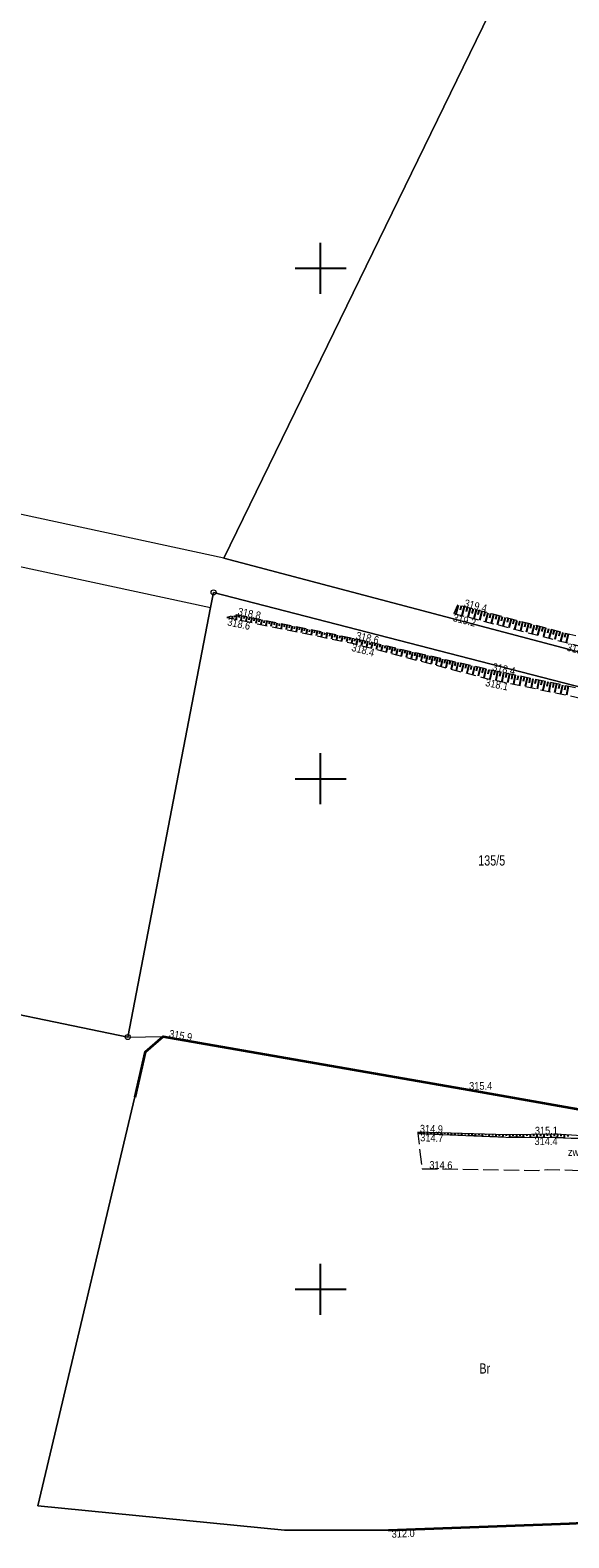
# Model space of a CAD drawing. Header units: metres. Extents: x 7423100 to 7431699, y 5527887 to 5533362.
# Tile 13 of 114: x 7427672 to 7427724, y 5529726 to 5529873. Entities that reach past the tile are written whole.
import ezdxf
from ezdxf.enums import TextEntityAlignment as Align

# ---------------------------------------------------------------- set-up
doc = ezdxf.new("R2010")
doc.units = ezdxf.units.M
doc.header["$MEASUREMENT"] = 0
for name, pattern in [('1.0_0.5', [1.5, 1, -0.5]), ('1.5_0.5', [2, 1.5, -0.5]), ('219-500', [0])]:
    doc.linetypes.add(name, pattern=pattern)
doc.layers.get('0').update_dxf_attribs({"color": 2, "linetype": 'CONTINUOUS', "lineweight": 5})
for name, color, linetype in [('000 Inne (niezydentyfikowane)', 7, 'CONTINUOUS'), ('202-punkt graniczny', 7, 'CONTINUOUS'), ('203-punkt graniczny', 7, 'CONTINUOUS'), ('210-oznaczenie konturu użytku gruntowego', 7, 'CONTINUOUS'), ('211-numer działki ewidencyjnej', 7, 'CONTINUOUS'), ('218-kontur użytku gruntowego', 7, 'CONTINUOUS'), ('219-działka ewidencyjna', 7, 'CONTINUOUS'), ('obszar utwardzony', 7, 'CONTINUOUS'), ('obszar utwardzony-Atr17', 7, 'CONTINUOUS'), ('ogrodzenie trwałe', 7, 'CONTINUOUS'), ('pikieta naturalna', 7, 'CONTINUOUS'), ('pikieta naturalna-Atr2', 7, 'CONTINUOUS'), ('skarpa nieumocniona', 7, 'CONTINUOUS'), ('skarpa umocniona', 7, 'CONTINUOUS'), ('Wstawianie ramki sekcyjnej z opisem', 7, 'CONTINUOUS')]:
    doc.layers.add(name, color=color, linetype=linetype)
doc.styles.get("Standard").update_dxf_attribs({"font": 'Working1250.shx', "width": 0.75})
doc.linetypes.add('902-500', pattern='A,3.75,0,[1,ksztalty.shx,S=0.5,R=0,X=0,Y=0],3.75', length=7.5)

# ---------------------------------------------------------------- blocks, each defined once
blk = doc.blocks.new('203')
at = {"linetype": 'Continuous', "lineweight": 0}
h = blk.add_hatch(color=0, dxfattribs=at)
edge = h.paths.add_edge_path()
edge.add_arc((0, 0), 0.045, 0, 360)
blk = doc.blocks.new('202')
at = {"color": 0, "linetype": 'Continuous', "lineweight": 0}
blk.add_circle((0, 0), 0.25, dxfattribs=at)
blk = doc.blocks.new('PW01')
at = {"linetype": 'Continuous', "lineweight": 13}
h = blk.add_hatch(color=0, dxfattribs=at)
edge = h.paths.add_edge_path()
edge.add_arc((0, 0), 0.045, 0, 360)
blk = doc.blocks.new('RAMKA500K')
at = {"color": 0}
for p, q in [((97.5, 250), (102.5, 250)), ((100, 247.5), (100, 250)), ((100, 97.5), (100, 102.5)), ((97.5, 100), (102.5, 100)), ((100, 47.5), (100, 52.5)), ((97.5, 50), (102.5, 50)), ((100, 0), (100, 2.5)), ((97.5, 0), (102.5, 0))]:
    blk.add_line(p, q, dxfattribs=at)

msp = doc.modelspace()

# ---------------------------------------------------------------- linework, layer by layer
at = {"layer": '000 Inne (niezydentyfikowane)', "color": 7, "linetype": 'Continuous', "lineweight": 25, "flags": 128}
for points in [[(7427713.48, 5529817.01), (7427713.25, 5529816.14)], [(7427713.77, 5529816.93), (7427713.66, 5529816.5)], [(7427714.06, 5529816.86), (7427713.83, 5529815.99)], [(7427714.35, 5529816.78), (7427714.24, 5529816.35)], [(7427714.64, 5529816.7), (7427714.41, 5529815.84)], [(7427714.93, 5529816.63), (7427714.81, 5529816.19)], [(7427715.22, 5529816.55), (7427714.99, 5529815.69)], [(7427715.5, 5529816.48), (7427715.39, 5529816.04)], [(7427715.79, 5529816.4), (7427715.56, 5529815.54)], [(7427716.08, 5529816.32), (7427715.97, 5529815.89)], [(7427716.37, 5529816.25), (7427716.14, 5529815.39)], [(7427691.06, 5529815.86), (7427691.08, 5529815.8)], [(7427691.3, 5529815.93), (7427691.37, 5529815.68)], [(7427691.54, 5529816), (7427691.6, 5529815.81)], [(7427691.78, 5529816.05), (7427691.75, 5529815.6)], [(7427692.03, 5529816), (7427691.98, 5529815.78)], [(7427692.27, 5529815.95), (7427692.19, 5529815.51)], [(7427692.52, 5529815.9), (7427692.48, 5529815.68)], [(7427692.77, 5529815.85), (7427692.68, 5529815.41)], [(7427693.01, 5529815.8), (7427692.97, 5529815.58)], [(7427693.26, 5529815.75), (7427693.17, 5529815.31)], [(7427693.51, 5529815.7), (7427693.46, 5529815.48)], [(7427693.75, 5529815.65), (7427693.66, 5529815.21)], [(7427694, 5529815.6), (7427693.96, 5529815.38)], [(7427694.25, 5529815.55), (7427694.16, 5529815.11)], [(7427694.49, 5529815.5), (7427694.45, 5529815.28)], [(7427694.74, 5529815.45), (7427694.65, 5529815.01)], [(7427694.99, 5529815.4), (7427694.94, 5529815.18)], [(7427695.23, 5529815.35), (7427695.14, 5529814.91)], [(7427695.48, 5529815.3), (7427695.43, 5529815.08)], [(7427695.73, 5529815.25), (7427695.64, 5529814.81)], [(7427695.97, 5529815.2), (7427695.93, 5529814.98)], [(7427696.22, 5529815.15), (7427696.13, 5529814.71)], [(7427696.47, 5529815.1), (7427696.42, 5529814.88)], [(7427696.71, 5529815.05), (7427696.62, 5529814.61)], [(7427696.96, 5529815), (7427696.91, 5529814.78)], [(7427697.21, 5529814.95), (7427697.11, 5529814.51)], [(7427697.45, 5529814.9), (7427697.41, 5529814.68)], [(7427697.7, 5529814.85), (7427697.61, 5529814.4)], [(7427697.94, 5529814.8), (7427697.9, 5529814.58)], [(7427698.19, 5529814.75), (7427698.1, 5529814.3)], [(7427716.65, 5529816.17), (7427716.54, 5529815.74)], [(7427716.94, 5529816.1), (7427716.71, 5529815.24)], [(7427717.22, 5529816.02), (7427717.11, 5529815.59)], [(7427717.51, 5529815.95), (7427717.28, 5529815.09)], [(7427717.79, 5529815.87), (7427717.68, 5529815.45)], [(7427718.08, 5529815.8), (7427717.85, 5529814.94)], [(7427718.36, 5529815.72), (7427718.25, 5529815.3)], [(7427718.65, 5529815.65), (7427718.42, 5529814.8)], [(7427718.93, 5529815.57), (7427718.82, 5529815.15)], [(7427719.21, 5529815.5), (7427718.99, 5529814.65)], [(7427719.5, 5529815.42), (7427719.38, 5529815)], [(7427719.78, 5529815.35), (7427719.56, 5529814.5)], [(7427720.06, 5529815.28), (7427719.95, 5529814.85)], [(7427720.34, 5529815.2), (7427720.12, 5529814.36)], [(7427720.62, 5529815.13), (7427720.51, 5529814.71)], [(7427720.91, 5529815.05), (7427720.68, 5529814.21)], [(7427721.19, 5529814.98), (7427721.08, 5529814.56)], [(7427721.47, 5529814.91), (7427721.24, 5529814.06)], [(7427721.75, 5529814.83), (7427721.64, 5529814.41)], [(7427722.03, 5529814.76), (7427721.81, 5529813.92)], [(7427698.44, 5529814.7), (7427698.39, 5529814.48)], [(7427698.68, 5529814.65), (7427698.59, 5529814.2)], [(7427698.93, 5529814.6), (7427698.89, 5529814.38)], [(7427699.18, 5529814.55), (7427699.09, 5529814.1)], [(7427699.42, 5529814.5), (7427699.38, 5529814.28)], [(7427699.67, 5529814.45), (7427699.58, 5529814)], [(7427699.92, 5529814.4), (7427699.87, 5529814.18)], [(7427700.16, 5529814.35), (7427700.07, 5529813.9)], [(7427700.41, 5529814.3), (7427700.36, 5529814.08)], [(7427700.66, 5529814.25), (7427700.56, 5529813.8)], [(7427700.9, 5529814.2), (7427700.86, 5529813.98)], [(7427701.15, 5529814.15), (7427701.06, 5529813.7)], [(7427701.4, 5529814.1), (7427701.35, 5529813.88)], [(7427701.64, 5529814.06), (7427701.55, 5529813.6)], [(7427701.89, 5529814.01), (7427701.84, 5529813.78)], [(7427702.14, 5529813.96), (7427702.04, 5529813.5)], [(7427702.38, 5529813.91), (7427702.34, 5529813.68)], [(7427702.63, 5529813.86), (7427702.54, 5529813.4)], [(7427702.88, 5529813.81), (7427702.83, 5529813.58)], [(7427703.12, 5529813.76), (7427703.03, 5529813.29)], [(7427703.37, 5529813.7), (7427703.31, 5529813.47)], [(7427703.61, 5529813.65), (7427703.5, 5529813.17)], [(7427703.86, 5529813.59), (7427703.8, 5529813.35)], [(7427704.1, 5529813.53), (7427703.99, 5529813.05)], [(7427704.35, 5529813.48), (7427704.29, 5529813.23)], [(7427704.59, 5529813.42), (7427704.48, 5529812.92)], [(7427704.84, 5529813.36), (7427704.78, 5529813.11)], [(7427705.08, 5529813.31), (7427704.96, 5529812.79)], [(7427722.31, 5529814.69), (7427722.2, 5529814.27)], [(7427722.59, 5529814.61), (7427722.36, 5529813.77)], [(7427722.86, 5529814.54), (7427722.75, 5529814.12)], [(7427723.14, 5529814.46), (7427722.92, 5529813.63)], [(7427723.42, 5529814.39), (7427723.31, 5529813.97)], [(7427723.7, 5529814.32), (7427723.48, 5529813.48)], [(7427723.98, 5529814.25), (7427723.87, 5529813.83)], [(7427724.25, 5529814.17), (7427724.04, 5529813.34)], [(7427705.33, 5529813.25), (7427705.27, 5529812.99)], [(7427705.57, 5529813.19), (7427705.45, 5529812.66)], [(7427705.82, 5529813.14), (7427705.76, 5529812.87)], [(7427706.06, 5529813.08), (7427705.94, 5529812.53)], [(7427706.31, 5529813.02), (7427706.25, 5529812.75)], [(7427706.55, 5529812.97), (7427706.42, 5529812.41)], [(7427706.8, 5529812.91), (7427706.73, 5529812.63)], [(7427707.04, 5529812.85), (7427706.91, 5529812.28)], [(7427707.29, 5529812.8), (7427707.22, 5529812.51)], [(7427707.53, 5529812.74), (7427707.4, 5529812.15)], [(7427707.78, 5529812.68), (7427707.71, 5529812.39)], [(7427708.03, 5529812.63), (7427707.89, 5529812.02)], [(7427708.27, 5529812.57), (7427708.2, 5529812.26)], [(7427708.52, 5529812.51), (7427708.37, 5529811.89)], [(7427708.76, 5529812.46), (7427708.69, 5529812.14)], [(7427709.01, 5529812.4), (7427708.86, 5529811.77)], [(7427709.25, 5529812.35), (7427709.18, 5529812.02)], [(7427709.5, 5529812.29), (7427709.35, 5529811.64)], [(7427709.74, 5529812.23), (7427709.66, 5529811.9)], [(7427709.99, 5529812.18), (7427709.83, 5529811.51)], [(7427710.23, 5529812.12), (7427710.15, 5529811.78)], [(7427710.48, 5529812.06), (7427710.32, 5529811.38)], [(7427710.72, 5529812.01), (7427710.64, 5529811.66)], [(7427710.97, 5529811.95), (7427710.81, 5529811.25)], [(7427711.21, 5529811.89), (7427711.13, 5529811.54)], [(7427711.46, 5529811.84), (7427711.29, 5529811.13)], [(7427711.7, 5529811.78), (7427711.62, 5529811.42)], [(7427711.95, 5529811.72), (7427711.78, 5529811)], [(7427712.19, 5529811.67), (7427712.11, 5529811.3)], [(7427712.44, 5529811.61), (7427712.27, 5529810.87)], [(7427712.69, 5529811.55), (7427712.6, 5529811.18)], [(7427712.94, 5529811.49), (7427712.77, 5529810.74)], [(7427713.2, 5529811.43), (7427713.11, 5529811.05)], [(7427713.46, 5529811.37), (7427713.28, 5529810.6)], [(7427713.72, 5529811.31), (7427713.63, 5529810.93)], [(7427713.98, 5529811.25), (7427713.8, 5529810.47)], [(7427714.25, 5529811.19), (7427714.15, 5529810.8)], [(7427714.51, 5529811.13), (7427714.33, 5529810.33)], [(7427714.79, 5529811.07), (7427714.69, 5529810.66)], [(7427715.06, 5529811), (7427714.87, 5529810.18)], [(7427715.34, 5529810.94), (7427715.24, 5529810.53)], [(7427715.62, 5529810.88), (7427715.42, 5529810.04)], [(7427715.9, 5529810.81), (7427715.8, 5529810.39)], [(7427716.18, 5529810.75), (7427715.99, 5529809.89)], [(7427716.47, 5529810.68), (7427716.37, 5529810.25)], [(7427716.76, 5529810.62), (7427716.58, 5529809.76)], [(7427717.05, 5529810.56), (7427716.96, 5529810.13)], [(7427717.33, 5529810.5), (7427717.15, 5529809.64)], [(7427717.62, 5529810.44), (7427717.53, 5529810.01)], [(7427717.91, 5529810.38), (7427717.73, 5529809.51)], [(7427718.2, 5529810.32), (7427718.11, 5529809.89)], [(7427718.49, 5529810.26), (7427718.31, 5529809.39)], [(7427718.77, 5529810.2), (7427718.68, 5529809.77)], [(7427719.06, 5529810.14), (7427718.88, 5529809.27)], [(7427719.35, 5529810.08), (7427719.26, 5529809.65)], [(7427719.64, 5529810.02), (7427719.46, 5529809.15)], [(7427719.92, 5529809.96), (7427719.83, 5529809.53)], [(7427720.21, 5529809.9), (7427720.03, 5529809.03)], [(7427720.5, 5529809.84), (7427720.41, 5529809.41)], [(7427720.79, 5529809.78), (7427720.61, 5529808.91)], [(7427721.08, 5529809.72), (7427720.99, 5529809.29)], [(7427721.37, 5529809.66), (7427721.19, 5529808.79)], [(7427721.65, 5529809.6), (7427721.56, 5529809.17)], [(7427721.94, 5529809.54), (7427721.76, 5529808.67)], [(7427722.23, 5529809.48), (7427722.14, 5529809.05)], [(7427722.52, 5529809.42), (7427722.34, 5529808.55)], [(7427722.81, 5529809.36), (7427722.72, 5529808.93)], [(7427723.09, 5529809.3), (7427722.91, 5529808.43)], [(7427723.38, 5529809.24), (7427723.29, 5529808.81)], [(7427723.67, 5529809.18), (7427723.49, 5529808.31)], [(7427723.96, 5529809.12), (7427723.87, 5529808.69)], [(7427724.25, 5529809.06), (7427724.07, 5529808.19)], [(7427709.78, 5529765.36), (7427709.78, 5529765.25)], [(7427710.12, 5529765.35), (7427710.11, 5529765.29)], [(7427710.45, 5529765.34), (7427710.45, 5529765.22)], [(7427710.79, 5529765.34), (7427710.78, 5529765.27)], [(7427711.12, 5529765.33), (7427711.12, 5529765.19)], [(7427711.46, 5529765.32), (7427711.45, 5529765.25)], [(7427711.79, 5529765.31), (7427711.79, 5529765.16)], [(7427712.13, 5529765.3), (7427712.13, 5529765.22)], [(7427712.46, 5529765.29), (7427712.46, 5529765.14)], [(7427712.8, 5529765.28), (7427712.8, 5529765.2)], [(7427713.13, 5529765.27), (7427713.13, 5529765.11)], [(7427713.47, 5529765.26), (7427713.47, 5529765.18)], [(7427713.8, 5529765.25), (7427713.8, 5529765.08)], [(7427714.14, 5529765.24), (7427714.14, 5529765.15)], [(7427714.47, 5529765.23), (7427714.47, 5529765.05)], [(7427714.81, 5529765.22), (7427714.81, 5529765.13)], [(7427715.14, 5529765.22), (7427715.14, 5529765.02)], [(7427715.48, 5529765.21), (7427715.48, 5529765.11)], [(7427715.82, 5529765.2), (7427715.81, 5529765)], [(7427716.15, 5529765.19), (7427716.15, 5529765.09)], [(7427716.49, 5529765.18), (7427716.48, 5529764.97)], [(7427716.82, 5529765.17), (7427716.82, 5529765.06)], [(7427717.16, 5529765.16), (7427717.15, 5529764.94)], [(7427717.49, 5529765.15), (7427717.49, 5529765.04)], [(7427717.83, 5529765.14), (7427717.82, 5529764.91)], [(7427718.16, 5529765.13), (7427718.16, 5529765.02)], [(7427718.5, 5529765.13), (7427718.5, 5529764.9)], [(7427718.83, 5529765.14), (7427718.83, 5529765.02)], [(7427719.17, 5529765.14), (7427719.17, 5529764.89)], [(7427719.5, 5529765.14), (7427719.51, 5529765.02)], [(7427719.84, 5529765.15), (7427719.84, 5529764.89)], [(7427720.17, 5529765.15), (7427720.18, 5529765.02)], [(7427720.51, 5529765.15), (7427720.51, 5529764.89)], [(7427720.85, 5529765.16), (7427720.85, 5529765.02)], [(7427721.18, 5529765.16), (7427721.18, 5529764.88)], [(7427721.52, 5529765.16), (7427721.52, 5529765.02)], [(7427721.85, 5529765.17), (7427721.85, 5529764.88)], [(7427722.19, 5529765.17), (7427722.19, 5529765.02)], [(7427722.52, 5529765.17), (7427722.53, 5529764.87)], [(7427722.86, 5529765.18), (7427722.86, 5529765.02)], [(7427723.19, 5529765.17), (7427723.17, 5529764.86)], [(7427723.53, 5529765.15), (7427723.52, 5529765)], [(7427723.86, 5529765.13), (7427723.84, 5529764.83)], [(7427724.2, 5529765.11), (7427724.19, 5529764.96)]]:
    msp.add_lwpolyline(points, dxfattribs=at)
at = {"layer": '218-kontur użytku gruntowego', "color": 3, "linetype": 'Continuous', "lineweight": 18, "flags": 128}
for points in [[(7427724.09, 5529890.55), (7427690.53, 5529821.59)], [(7427690.53, 5529821.59), (7427724.09, 5529890.55)], [(7427690.53, 5529821.59), (7427757.94, 5529803.79)], [(7427757.94, 5529803.79), (7427690.53, 5529821.59)], [(7427689.53, 5529818.25), (7427689.24, 5529816.76)], [(7427689.24, 5529816.76), (7427689.53, 5529818.25)], [(7427752.86, 5529801.88), (7427689.53, 5529818.25)], [(7427689.53, 5529818.25), (7427752.86, 5529801.88)], [(7427689.24, 5529816.76), (7427681.13, 5529774.7)], [(7427681.13, 5529774.7), (7427689.24, 5529816.76)], [(7427681.13, 5529774.7), (7427662.22, 5529778.62)], [(7427662.22, 5529778.62), (7427681.13, 5529774.7)], [(7427684.59, 5529774.77), (7427682.87, 5529773.27)], [(7427682.87, 5529773.27), (7427684.59, 5529774.77)], [(7427743.11, 5529764.57), (7427684.59, 5529774.77)], [(7427684.59, 5529774.77), (7427743.11, 5529764.57)], [(7427682.87, 5529773.27), (7427672.32, 5529728.78)], [(7427672.32, 5529728.78), (7427682.87, 5529773.27)], [(7427672.32, 5529728.78), (7427696.48, 5529726.42)], [(7427696.48, 5529726.42), (7427672.32, 5529728.78)], [(7427696.48, 5529726.42), (7427706.66, 5529726.4)], [(7427706.66, 5529726.4), (7427696.48, 5529726.42)], [(7427706.66, 5529726.4), (7427728.53, 5529727.25)], [(7427728.53, 5529727.25), (7427706.66, 5529726.4)]]:
    msp.add_lwpolyline(points, dxfattribs=at)
at = {"layer": '219-działka ewidencyjna', "color": 7, "linetype": '219-500', "lineweight": 18, "flags": 128}
for points in [[(7427690.53, 5529821.59), (7427651.34, 5529830.06)], [(7427669.99, 5529820.93), (7427689.24, 5529816.76)], [(7427757.94, 5529803.79), (7427690.53, 5529821.59)], [(7427689.24, 5529816.76), (7427689.53, 5529818.25)], [(7427689.53, 5529818.25), (7427752.86, 5529801.88)], [(7427681.13, 5529774.7), (7427689.24, 5529816.76)], [(7427662.22, 5529778.62), (7427681.13, 5529774.7)], [(7427681.13, 5529774.7), (7427684.59, 5529774.77)], [(7427684.59, 5529774.77), (7427743.11, 5529764.57)]]:
    msp.add_lwpolyline(points, dxfattribs=at)
at = {"layer": 'obszar utwardzony', "color": 7, "linetype": '1.5_0.5', "lineweight": 18, "flags": 128}
msp.add_lwpolyline([(7427709.93, 5529761.81), (7427721.31, 5529761.64), (7427722.23, 5529761.72), (7427730.04, 5529761.54), (7427729.96, 5529758.03), (7427729.76, 5529749.47), (7427729.72, 5529745.84), (7427730.91, 5529746.25), (7427732.18, 5529746.8), (7427733.89, 5529747.81), (7427735.83, 5529749.18), (7427737.76, 5529750.99), (7427739.36, 5529753.82), (7427741.02, 5529755.17), (7427741.05, 5529755.68), (7427741.62, 5529756.38), (7427742.51, 5529756.63), (7427742.94, 5529761.91), (7427742.92, 5529762.23), (7427740.11, 5529762.55), (7427729.63, 5529764.57), (7427723.05, 5529764.87), (7427718.13, 5529764.9), (7427709.51, 5529765.26)], close=True, dxfattribs=at)
at = {"layer": 'ogrodzenie trwałe', "color": 7, "linetype": '902-500', "lineweight": 35, "flags": 128}
for points in [[(7427681.85, 5529768.82), (7427682.87, 5529773.27), (7427684.59, 5529774.77), (7427714.54, 5529769.54), (7427729.65, 5529766.87), (7427743.1, 5529764.59), (7427743.06, 5529763.98), (7427742.95, 5529762.57), (7427742.92, 5529762.23), (7427742.94, 5529761.91)], [(7427706.66, 5529726.4), (7427724.36, 5529727.05), (7427739.43, 5529727.82), (7427741.17, 5529729.41), (7427743.88, 5529754.93), (7427744.06, 5529756.51)]]:
    msp.add_lwpolyline(points, dxfattribs=at)
at = {"layer": 'skarpa nieumocniona', "color": 7, "linetype": '1.0_0.5', "lineweight": 18, "flags": 128}
for points in [[(7427713.05, 5529816.19), (7427724.23, 5529813.29), (7427736.34, 5529810.07), (7427742.97, 5529807.27), (7427750.92, 5529804.83), (7427750.7, 5529805.61), (7427743.06, 5529808.45), (7427736.41, 5529811.1), (7427724.11, 5529814.21), (7427713.4, 5529817.03)], [(7427713.05, 5529816.19), (7427724.23, 5529813.29), (7427736.34, 5529810.07), (7427742.97, 5529807.27), (7427750.92, 5529804.83), (7427750.7, 5529805.61), (7427743.06, 5529808.45), (7427736.41, 5529811.1), (7427724.11, 5529814.21), (7427713.4, 5529817.03)], [(7427690.84, 5529815.79), (7427703.1, 5529813.28), (7427716.22, 5529809.83), (7427728.68, 5529807.23), (7427739.99, 5529804.45), (7427749.95, 5529801.78), (7427749.64, 5529802.38), (7427740.35, 5529805.35), (7427728.7, 5529808.13), (7427716.51, 5529810.67), (7427703.25, 5529813.73), (7427691.73, 5529816.06)], [(7427690.84, 5529815.79), (7427703.1, 5529813.28), (7427716.22, 5529809.83), (7427728.68, 5529807.23), (7427739.99, 5529804.45), (7427749.95, 5529801.78), (7427749.64, 5529802.38), (7427740.35, 5529805.35), (7427728.7, 5529808.13), (7427716.51, 5529810.67), (7427703.25, 5529813.73), (7427691.73, 5529816.06)]]:
    msp.add_lwpolyline(points, close=True, dxfattribs=at)
at = {"layer": 'skarpa umocniona', "color": 7, "linetype": 'Continuous', "lineweight": 18, "flags": 128}
msp.add_lwpolyline([(7427742.95, 5529762.57), (7427740.16, 5529762.89), (7427729.64, 5529764.76), (7427723.03, 5529765.18), (7427718.24, 5529765.13), (7427709.53, 5529765.37), (7427709.51, 5529765.26), (7427718.13, 5529764.9), (7427723.05, 5529764.87), (7427729.63, 5529764.57), (7427740.11, 5529762.55), (7427742.92, 5529762.23)], close=True, dxfattribs=at)
msp.add_lwpolyline([(7427742.95, 5529762.57), (7427740.16, 5529762.89), (7427729.64, 5529764.76), (7427723.03, 5529765.18), (7427718.24, 5529765.13), (7427709.53, 5529765.37), (7427709.51, 5529765.26), (7427718.13, 5529764.9), (7427723.05, 5529764.87), (7427729.63, 5529764.57), (7427740.11, 5529762.55), (7427742.92, 5529762.23)], close=True, dxfattribs=at)

# ---------------------------------------------------------------- block references
at = {"layer": '202-punkt graniczny', "color": 7, "linetype": 'Continuous', "lineweight": 18}
for p in [(7427689.53, 5529818.25), (7427681.13, 5529774.7)]:
    msp.add_blockref('202', p, dxfattribs=at)
at = {"layer": '203-punkt graniczny', "color": 7, "linetype": 'Continuous', "lineweight": 18}
for p in [(7427690.53, 5529821.59), (7427689.24, 5529816.76), (7427684.59, 5529774.77)]:
    msp.add_blockref('203', p, dxfattribs=at)
at = {"layer": 'pikieta naturalna', "color": 7, "linetype": 'Continuous', "lineweight": 13}
for p in [(7427713.05, 5529816.19), (7427713.4, 5529817.03), (7427690.84, 5529815.79), (7427691.73, 5529816.06), (7427703.1, 5529813.28), (7427703.25, 5529813.73), (7427724.11, 5529814.21), (7427724.23, 5529813.29), (7427716.51, 5529810.67), (7427716.22, 5529809.83), (7427684.59, 5529774.77), (7427714.54, 5529769.54), (7427709.51, 5529765.26), (7427709.53, 5529765.37), (7427723.03, 5529765.18), (7427723.05, 5529764.87), (7427709.93, 5529761.81), (7427706.66, 5529726.4)]:
    msp.add_blockref('PW01', p, dxfattribs=at)
at = {"layer": 'Wstawianie ramki sekcyjnej z opisem', "color": 7, "linetype": 'Continuous', "lineweight": 13}
for p in [(7427600, 5529750), (7427600, 5529500)]:
    msp.add_blockref('RAMKA500K', p, dxfattribs=at)

# ---------------------------------------------------------------- texts
at = {"layer": '210-oznaczenie konturu użytku gruntowego', "color": 3, "linetype": 'Continuous', "lineweight": 18, "width": 0.79}
msp.add_text('Br', height=1, dxfattribs=at).set_placement((7427715.54, 5529741.74))
at = {"layer": '211-numer działki ewidencyjnej', "color": 7, "linetype": 'Continuous', "lineweight": 18, "width": 0.79}
msp.add_text('135/5', height=1, dxfattribs=at).set_placement((7427715.43, 5529792.5), align=Align.TOP_LEFT)
at = {"layer": 'obszar utwardzony-Atr17', "color": 7, "width": 0.9}
msp.add_text('zw.', height=0.75, dxfattribs=at).set_placement((7427724.21, 5529763.06))
at = {"layer": 'pikieta naturalna-Atr2', "color": 7, "width": 0.9}
for s, rotation, p in [('318.8', 348.566, (7427691.85, 5529816.04)), ('319.4', 345.248, (7427713.99, 5529816.87)), ('318.6', 347.005, (7427703.41, 5529813.69)), ('318.4', 348.229, (7427716.76, 5529810.62)), ('315.9', 350.094, (7427685.13, 5529774.68)), ('314.9', 358.421, (7427709.71, 5529765.36)), ('315.1', 0.598, (7427720.98, 5529765.16)), ('314.6', 359.144, (7427710.64, 5529761.8))]:
    msp.add_text(s, height=0.75, rotation=rotation, dxfattribs=at).set_placement(p)
for s, rotation, p in [('318.6', 348.429, (7427690.97, 5529815.76)), ('319.2', 345.458, (7427713.09, 5529816.18)), ('318.8', 345.11, (7427724.23, 5529813.29)), ('318.4', 345.267, (7427703.16, 5529813.26)), ('318.1', 348.213, (7427716.23, 5529809.83)), ('314.7', 357.608, (7427709.77, 5529765.25)), ('314.4', 359.65, (7427720.94, 5529764.88)), ('312.0', 2.103, (7427706.94, 5529726.41))]:
    msp.add_text(s, height=0.75, rotation=rotation, dxfattribs=at).set_placement(p, align=Align.TOP_LEFT)
msp.add_text('315.4', height=0.75, dxfattribs=at).set_placement((7427714.54, 5529769.54))

doc.saveas('drawing.dxf')
